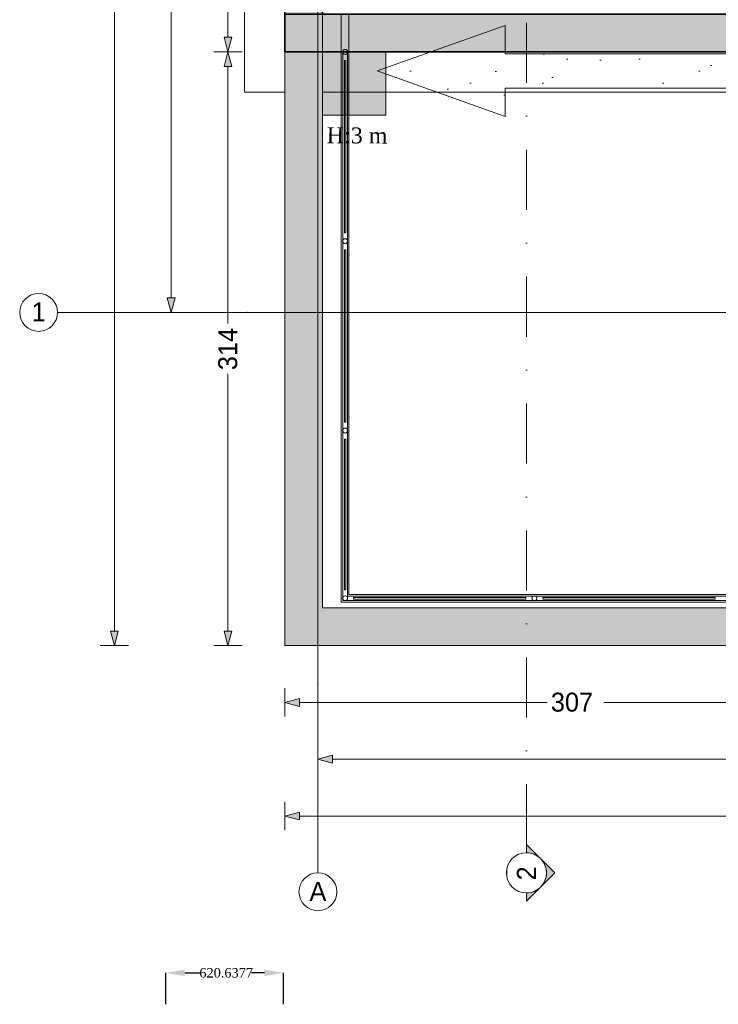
# Model space of a CAD drawing. Header units: millimetres. Extents: x -48584 to 4144, y 11009 to 40638.
# Tile 1 of 38: x -48584 to -44894, y 11009 to 16209. Entities that reach past the tile are written whole.
import ezdxf
from ezdxf.enums import TextEntityAlignment as Align

# ---------------------------------------------------------------- set-up
doc = ezdxf.new("R2010")
doc.units = ezdxf.units.MM
doc.header["$MEASUREMENT"] = 0
doc.set_wipeout_variables(frame=1)
doc.linetypes.add('Dot & Dashed', pattern=[670.277762, 317.5, -176.388889, 0, -176.388874])
doc.linetypes.add('Wipeout_Contour', pattern=[1000, 0, -1000])
for name, color, linetype in [('- განათება', 7, 'Continuous'), ('- საშტეფცელო როზეტები', 7, 'Continuous'), ('Dimensioning - General', 7, 'Continuous'), ('Marker - Section', 7, 'Continuous'), ('New_Interior - Stair & Railing', 7, 'Continuous'), ('New_Structural - Bearing', 7, 'Continuous'), ('Structural - Bearing', 7, 'Continuous'), ('Structural - Grid', 7, 'Continuous')]:
    doc.layers.add(name, color=color, linetype=linetype)
for name, color, linetype, lineweight in [('2D Drafting - General_Pen_No__2', 8, 'Continuous', 15), ('Dimensioning - General_Pen_No__1', 7, 'Continuous', 13), ('New_Structural - Bearing_Pen_No__1', 7, 'Continuous', 13), ('Structural - Bearing_Pen_No__1', 7, 'Continuous', 13), ('Structural - Bearing_Pen_No__27', 7, 'Continuous', 35)]:
    doc.layers.add(name, color=color, linetype=linetype, lineweight=lineweight)
for name, color, linetype, lineweight, true_color in [('2D Drafting - General_Pen_No__81', 7, 'Continuous', 20, 0x6a6a6a), ('Marker - Section_Pen_No__108', 7, 'Continuous', 13, 0xfd8379), ('New_Interior - Stair & Railing_Pen_No__102', 7, 'Continuous', 13, 0xcccccc), ('Structural - Bearing_Pen_No__162', 7, 'Continuous', 25, 0xaaaaaa), ('Structural - Bearing_Pen_No__181', 7, 'Continuous', 0, 0xe8e8e8), ('Structural - Bearing_Pen_No__89', 7, 'Continuous', 20, 0x71cebe), ('Structural - Grid_Pen_No__81', 7, 'Continuous', 20, 0x6a6a6a)]:
    doc.layers.add(name, color=color, linetype=linetype, lineweight=lineweight, true_color=true_color)
doc.styles.add('GENERATED_STYLE_1', font='txt')
doc.dimstyles.new('GENERATED_STYLE__1', dxfattribs={"dimtxt": 100, "dimasz": 76, "dimexe": 0.18, "dimexo": 0.0625, "dimgap": 0, "dimtad": 0, "dimdec": 0, "dimlfac": 0.1, "dimzin": 0, "dimdsep": 46, "dimtxsty": 'GENERATED_STYLE_1', "dimblk": 'ARROWHEAD_5', "dimblk1": 'ARROWHEAD_5', "dimblk2": 'ARROWHEAD_5', "dimcen": 0.09, "dimse1": 1, "dimse2": 1, "dimclrd": 7, "dimclre": 7, "dimclrt": 7, "dimadec": 0, "dimazin": 0, "dimtfac": 1, "dimtdec": 4, "dimtmove": 0, "dimatfit": 3, "dimfxl": 1, "dimtolj": 1, "dimtzin": 0, "dimarcsym": 0})
doc.dimstyles.new('GENERATED_STYLE__2', dxfattribs={"dimtxt": 100, "dimasz": 76, "dimexe": 0.18, "dimexo": 0.0625, "dimgap": 0, "dimtad": 0, "dimtih": 1, "dimtoh": 1, "dimdec": 0, "dimlfac": 0.1, "dimzin": 0, "dimdsep": 46, "dimtxsty": 'GENERATED_STYLE_1', "dimblk": 'ARROWHEAD_5', "dimblk1": 'ARROWHEAD_5', "dimblk2": 'ARROWHEAD_5', "dimcen": 0.09, "dimse1": 1, "dimse2": 1, "dimclrd": 7, "dimclre": 7, "dimclrt": 7, "dimadec": 0, "dimazin": 0, "dimtfac": 1, "dimtdec": 4, "dimtmove": 0, "dimatfit": 3, "dimfxl": 1, "dimtolj": 1, "dimtzin": 0, "dimarcsym": 0})
doc.dimstyles.get("Standard").update_dxf_attribs({"dimtxt": 0.18, "dimasz": 0.18, "dimexe": 0.18, "dimexo": 0.0625, "dimgap": 0.09, "dimtad": 0, "dimtih": 1, "dimtoh": 1, "dimdec": 4, "dimzin": 0, "dimdsep": 46, "dimtxsty": 'Standard', "dimcen": 0.09, "dimadec": 0, "dimazin": 0, "dimtfac": 1, "dimtdec": 4, "dimtofl": 0, "dimtmove": 0, "dimatfit": 3, "dimfxl": 1, "dimtolj": 1, "dimtzin": 0, "dimarcsym": 0})

# ---------------------------------------------------------------- blocks, each defined once
blk = doc.blocks.new('Slab_1', base_point=(-47183.8, 32838))
at = {"layer": 'Structural - Bearing_Pen_No__89', "color": 123, "linetype": 'Continuous', "lineweight": 20, "true_color": 0x71cebe, "flags": 128}
blk.add_lwpolyline([(-47183.8, 32838), (-47183.8, 12903.1), (2744.3, 12903.1), (2744.3, 39238), (-23183.8, 39238), (-23183.8, 32838)], close=True, dxfattribs=at)
blk = doc.blocks.new('Slab_37', base_point=(-44021.1, 15848.1))
at = {"layer": 'Structural - Bearing', "linetype": 'Continuous', "lineweight": 0, "true_color": 0xffffff}
h = blk.add_hatch(dxfattribs=at)
h.set_pattern_fill('CARPET', style=0, pattern_type=2)
h.set_pattern_definition([(45, (0, 600), (-190.9188, 190.9188), [0, -180, 0, -270]), (110, (600, 600), (253.717, 92.3454), [0, -132, 0, -228])])
h.paths.add_polyline_path([(-44021.1, 15848.1), (-44021.1, 16029), (-46020.8, 16028.7), (-46020.8, 16178.7), (-46696.2, 15938.3), (-46020.8, 15698), (-46020.8, 15847.8)])
at = {"layer": 'Structural - Bearing_Pen_No__181', "color": 254, "linetype": 'Continuous', "lineweight": 0, "true_color": 0xe8e8e8, "flags": 128}
blk.add_lwpolyline([(-44021.1, 15848.1), (-46020.8, 15847.8), (-46020.8, 15698), (-46696.2, 15938.3), (-46020.8, 16178.7), (-46020.8, 16028.7), (-44021.1, 16029)], close=True, dxfattribs=at)
blk = doc.blocks.new('Slab_53', base_point=(-43901.5, 15826.8))
at = {"layer": 'New_Structural - Bearing_Pen_No__1', "color": 7, "linetype": 'Continuous', "lineweight": 13, "flags": 128}
blk.add_lwpolyline([(-43901.5, 15826.8), (-43901.5, 20880.3), (-47395.9, 20880.3), (-47395.9, 15826.8)], close=True, dxfattribs=at)
blk = doc.blocks.new('Wall_1', base_point=(-47183.8, 32838))
at = {"color": 254, "linetype": 'Wipeout_Contour', "lineweight": 0, "ltscale": 146416.643238}
blk.add_wipeout([(-46983.8, 13103.1), (-47183.8, 12903.1), (-46983.8, 12903.1)], dxfattribs=at).dxf.layer = 'Structural - Bearing'
at = {"color": 254, "linetype": 'Wipeout_Contour', "lineweight": 0, "ltscale": 197227.323315}
blk.add_wipeout([(-46983.8, 13103.1), (-46983.8, 16038.8), (-47183.8, 16038.8), (-47183.8, 13103.1)], dxfattribs=at).dxf.layer = 'Structural - Bearing'
at = {"layer": 'Structural - Bearing_Pen_No__27', "color": 7, "linetype": 'Continuous', "lineweight": 35}
blk.add_line((-47183.8, 16038.8), (-46983.8, 16038.8), dxfattribs=at)
at = {"color": 254, "linetype": 'Wipeout_Contour', "lineweight": 0, "ltscale": 146661.969338}
blk.add_wipeout([(-47183.8, 13103.1), (-47183.8, 12903.1), (-46983.8, 13103.1)], dxfattribs=at).dxf.layer = 'Structural - Bearing'
at = {"layer": 'Structural - Bearing_Pen_No__1', "color": 7, "linetype": 'Continuous', "lineweight": 13, "flags": 128}
for points in [[(-47183.8, 32838), (-47183.8, 12903.1)], [(-46983.8, 13103.1), (-46983.8, 16038.8)], [(-47183.8, 12903.1), (-46983.8, 12903.1)]]:
    blk.add_lwpolyline(points, dxfattribs=at)
blk = doc.blocks.new('Wall_2', base_point=(-47183.8, 12903.1))
at = {"color": 254, "linetype": 'Wipeout_Contour', "lineweight": 0, "ltscale": 124000.064232}
blk.add_wipeout([(2544.3, 13103.1), (-46983.8, 13103.1), (-46983.8, 12903.1), (2544.3, 12903.1)], dxfattribs=at).dxf.layer = 'Structural - Bearing'
at = {"layer": 'Structural - Bearing_Pen_No__1', "color": 7, "linetype": 'Continuous', "lineweight": 13, "flags": 128}
for points in [[(2544.3, 13103.1), (-46983.8, 13103.1)], [(-46983.8, 12903.1), (2744.3, 12903.1)]]:
    blk.add_lwpolyline(points, dxfattribs=at)
blk = doc.blocks.new('Wall_8', base_point=(-44313.4, 16238.8))
at = {"layer": 'Structural - Bearing_Pen_No__162', "linetype": 'Continuous', "lineweight": 25, "true_color": 0xaaaaaa}
for points in [[(-46983.8, 16038.8), (-46983.8, 16238.8), (-47183.8, 16238.8), (-47183.8, 16038.8)], [(-44313.4, 16238.8), (-46983.8, 16238.8), (-46983.8, 16038.8), (-44313.4, 16038.8)], [(-44113.4, 16238.8), (-44313.4, 16238.8), (-44113.4, 16038.8)], [(-44313.4, 16238.8), (-44313.4, 16038.8), (-44113.4, 16038.8)]]:
    blk.add_hatch(color=253, dxfattribs=at).paths.add_polyline_path(points)
at = {"layer": 'Structural - Bearing_Pen_No__1', "color": 7, "linetype": 'Continuous', "lineweight": 13}
blk.add_line((-47183.8, 16238.8), (-47183.8, 16038.8), dxfattribs=at)
at = {"layer": 'Structural - Bearing_Pen_No__27', "color": 7, "linetype": 'Continuous', "lineweight": 35}
for p, q in [((-46983.8, 16238.8), (-47183.8, 16238.8)), ((-47183.8, 16038.8), (-46983.8, 16038.8))]:
    blk.add_line(p, q, dxfattribs=at)
at = {"layer": 'Structural - Bearing_Pen_No__27', "color": 7, "linetype": 'Continuous', "lineweight": 35, "flags": 128}
for points in [[(-44313.4, 16238.8), (-46983.8, 16238.8)], [(-44113.4, 16038.8), (-44113.4, 16238.8)], [(-46983.8, 16038.8), (-44113.4, 16038.8)]]:
    blk.add_lwpolyline(points, dxfattribs=at)
blk = doc.blocks.new('Wall_15', base_point=(-47183.8, 16038.8))
at = {"layer": 'Structural - Bearing_Pen_No__162', "linetype": 'Continuous', "lineweight": 25, "true_color": 0xaaaaaa}
blk.add_hatch(color=253, dxfattribs=at).paths.add_polyline_path([(-46983.8, 16038.8), (-46983.8, 20668.2), (-47183.8, 20668.2), (-47183.8, 16038.8)])
at = {"layer": 'Structural - Bearing_Pen_No__27', "color": 7, "linetype": 'Continuous', "lineweight": 35, "flags": 128}
for points in [[(-47183.8, 20668.2), (-47183.8, 16038.8)], [(-46983.8, 16238.8), (-46983.8, 20668.2)]]:
    blk.add_lwpolyline(points, dxfattribs=at)
blk = doc.blocks.new('Railing_5')
at = {"layer": 'New_Interior - Stair & Railing_Pen_No__102', "color": 254, "linetype": 'Continuous', "lineweight": 13, "true_color": 0xcccccc}
for p, q in [((-46885.3, 16238.8), (-46885.3, 16038.8)), ((-46845.3, 16038.8), (-46845.3, 16238.8)), ((-46885.3, 16038.8), (-46885.3, 13133.1)), ((-46853.3, 16038.8), (-46877.3, 16038.8)), ((-46877.3, 16038.8), (-46877.3, 13141.1)), ((-46853.3, 13165.1), (-46853.3, 16038.8)), ((-46845.3, 13173.1), (-46845.3, 16038.8)), ((2482.3, 13165.1), (-46853.3, 13165.1)), ((2474.3, 13173.1), (-46845.3, 13173.1)), ((-46885.3, 13133.1), (2514.3, 13133.1)), ((-46877.3, 13141.1), (2506.3, 13141.1))]:
    blk.add_line(p, q, dxfattribs=at)
at = {"layer": 'New_Interior - Stair & Railing_Pen_No__102', "color": 254, "linetype": 'Continuous', "lineweight": 13, "true_color": 0xcccccc, "flags": 128}
for points in [[(-46878.3, 16038.8, 1), (-46852.3, 16038.8, 1)], [(-46878.3, 15038.8, 1), (-46852.3, 15038.8, 1)], [(-46878.3, 14038.8, 1), (-46852.3, 14038.8, 1)], [(-46878.3, 13153.1, 1), (-46852.3, 13153.1, 1)], [(-45865.3, 13140.1, 1), (-45865.3, 13166.1, 1)]]:
    blk.add_lwpolyline(points, format="xyb", close=True, dxfattribs=at)
for points in [[(-46861.3, 15993.8), (-46869.3, 15993.8), (-46869.3, 15083.8), (-46861.3, 15083.8)], [(-46861.3, 14993.8), (-46869.3, 14993.8), (-46869.3, 14083.8), (-46861.3, 14083.8)], [(-46861.3, 13993.8), (-46869.3, 13993.8), (-46869.3, 13198.1), (-46861.3, 13198.1)], [(-46820.3, 13157.1), (-46820.3, 13149.1), (-45910.3, 13149.1), (-45910.3, 13157.1)], [(-45820.3, 13157.1), (-45820.3, 13149.1), (-44910.3, 13149.1), (-44910.3, 13157.1)]]:
    blk.add_lwpolyline(points, close=True, dxfattribs=at)
blk = doc.blocks.new('Standard grid marker')
at = {"layer": 'Structural - Grid_Pen_No__81', "color": 251, "linetype": 'Continuous', "lineweight": 20, "true_color": 0x6a6a6a}
for p, q in [((1000, 0), (51328.1, 0)), ((51328.1, 0), (52328.1, 0))]:
    blk.add_line(p, q, dxfattribs=at)
blk.add_circle((52428.1, 0), 100, dxfattribs=at)
blk.add_point((51328.1, 0), dxfattribs=at)
blk.add_point((51328.1, 0), dxfattribs=at)
at = {"layer": 'Structural - Grid_Pen_No__81', "color": 251, "lineweight": 20, "true_color": 0x6a6a6a, "style": 'GENERATED_STYLE_1'}
for tag, p in [('AC_MarkerText_1_0', (-100, -144)), ('AC_MarkerText_1_1', (52428.1, -144))]:
    blk.add_attdef(tag, text='', height=100, rotation=180, dxfattribs=at).set_placement(p, align=Align.TOP_CENTER)
blk = doc.blocks.new('Standard grid marker_2')
at = {"layer": 'Structural - Grid_Pen_No__81', "color": 251, "linetype": 'Continuous', "lineweight": 20, "true_color": 0x6a6a6a}
for q in [(0, 0), (27734.9, 0)]:
    blk.add_line((1000, 0), q, dxfattribs=at)
blk.add_circle((-100, 0), 100, dxfattribs=at)
blk.add_point((1000, 0), dxfattribs=at)
blk.add_point((1000, 0), dxfattribs=at)
at = {"layer": 'Structural - Grid_Pen_No__81', "color": 251, "lineweight": 20, "true_color": 0x6a6a6a, "style": 'GENERATED_STYLE_1'}
for tag, p in [('AC_MarkerText_1_0', (-1.5, -46.7)), ('AC_MarkerText_1_1', (28933.4, -46.7))]:
    blk.add_attdef(tag, text='', height=100, rotation=270, dxfattribs=at).set_placement(p, align=Align.TOP_CENTER)
blk = doc.blocks.new('*D240')
at = {"layer": 'Dimensioning - General_Pen_No__1', "linetype": 'Continuous', "lineweight": 13, "transparency": 16777216}
for points in [[(-48083.8, 39238), (-48104.5, 39160.7), (-48063.1, 39160.7)], [(-48083.8, 12903.1), (-48063.1, 12980.3), (-48104.5, 12980.3)]]:
    blk.add_hatch(color=7, dxfattribs=at).paths.add_polyline_path(points)
at = {"layer": 'Dimensioning - General_Pen_No__1', "color": 7, "linetype": 'Continuous', "lineweight": 13, "transparency": 16777216}
for p, q in [((-48008.8, 39238), (-48158.8, 39238)), ((-48083.8, 39238), (-48104.5, 39160.7)), ((-48083.8, 39238), (-48063.1, 39160.7)), ((-48063.1, 39160.7), (-48104.5, 39160.7)), ((-48104.5, 12980.3), (-48063.1, 12980.3)), ((-48083.8, 12903.1), (-48104.5, 12980.3)), ((-48083.8, 12903.1), (-48063.1, 12980.3)), ((-48008.8, 12903.1), (-48158.8, 12903.1))]:
    blk.add_line(p, q, dxfattribs=at)
at = {"color": 254, "linetype": 'Wipeout_Contour', "lineweight": 0, "ltscale": 218787.68348, "transparency": 16777216}
blk.add_wipeout([(-48019.5, 25875.1), (-48019.5, 26266), (-48148.1, 26266), (-48148.1, 25875.1)], dxfattribs=at).dxf.layer = 'Dimensioning - General'
at = {"layer": 'Dimensioning - General_Pen_No__1', "color": 7, "linetype": 'Continuous', "lineweight": 13, "transparency": 16777216}
for p, q in [((-48083.8, 26271.6), (-48083.8, 39160.7)), ((-48083.8, 12980.3), (-48083.8, 25869.5))]:
    blk.add_line(p, q, dxfattribs=at)
at = {"layer": 'Dimensioning - General_Pen_No__1', "color": 7, "lineweight": 13, "transparency": 16777216, "insert": (-48033.8, 25889.4), "char_height": 100, "attachment_point": 7, "rotation": 90, "style": 'GENERATED_STYLE_1'}
blk.add_mtext('\\A1;{\\pql;\\fBOG 2018|b0|i0|c0|p0;\\W1.000000;2,633}', dxfattribs=at)
blk = doc.blocks.new('ARROWHEAD_5')
at = {"linetype": 'Continuous', "lineweight": 0}
blk.add_hatch(color=0, dxfattribs=at).paths.add_polyline_path([(-1, 0.2679), (0, 0), (-1, -0.2679)])
at = {"color": 0, "linetype": 'Continuous', "lineweight": 0}
blk.add_line((0, 0), (-1, 0), dxfattribs=at)
blk = doc.blocks.new('*D242')
at = {"layer": 'Dimensioning - General_Pen_No__1', "linetype": 'Continuous', "lineweight": 13, "transparency": 16777216}
for points in [[(-47483.8, 16038.8), (-47463.1, 16116.1), (-47504.5, 16116.1)], [(-47483.8, 16038.8), (-47504.5, 15961.6), (-47463.1, 15961.6)], [(-47483.8, 12903.1), (-47463.1, 12980.3), (-47504.5, 12980.3)]]:
    blk.add_hatch(color=7, dxfattribs=at).paths.add_polyline_path(points)
at = {"layer": 'Dimensioning - General_Pen_No__1', "color": 7, "linetype": 'Continuous', "lineweight": 13, "transparency": 16777216}
for p, q in [((-47408.8, 16038.8), (-47558.8, 16038.8)), ((-47483.8, 16038.8), (-47504.5, 15961.6)), ((-47483.8, 16038.8), (-47463.1, 15961.6)), ((-47463.1, 15961.6), (-47504.5, 15961.6)), ((-47504.5, 12980.3), (-47463.1, 12980.3)), ((-47483.8, 12903.1), (-47504.5, 12980.3)), ((-47483.8, 12903.1), (-47463.1, 12980.3)), ((-47408.8, 12903.1), (-47558.8, 12903.1))]:
    blk.add_line(p, q, dxfattribs=at)
at = {"color": 254, "linetype": 'Wipeout_Contour', "lineweight": 0, "ltscale": 198560.168832, "transparency": 16777216}
blk.add_wipeout([(-47419.5, 14343.6), (-47419.5, 14598.3), (-47548.1, 14598.3), (-47548.1, 14343.6)], dxfattribs=at).dxf.layer = 'Dimensioning - General'
at = {"layer": 'Dimensioning - General_Pen_No__1', "color": 7, "linetype": 'Continuous', "lineweight": 13, "transparency": 16777216}
for p, q in [((-47483.8, 14603.9), (-47483.8, 15961.6)), ((-47483.8, 12980.3), (-47483.8, 14338))]:
    blk.add_line(p, q, dxfattribs=at)
at = {"layer": 'Dimensioning - General_Pen_No__1', "color": 7, "lineweight": 13, "transparency": 16777216, "insert": (-47433.8, 14357.9), "char_height": 100, "attachment_point": 7, "rotation": 90, "style": 'GENERATED_STYLE_1'}
blk.add_mtext('\\A1;{\\pql;\\fBOG 2018|b0|i0|c0|p0;\\W1.000000;314}', dxfattribs=at)
blk = doc.blocks.new('*D243')
at = {"layer": 'Dimensioning - General_Pen_No__1', "linetype": 'Continuous', "lineweight": 13, "transparency": 16777216}
for points in [[(-47483.8, 20668.2), (-47463.1, 20745.4), (-47504.5, 20745.4)], [(-47483.8, 20668.2), (-47504.5, 20590.9), (-47463.1, 20590.9)], [(-47483.8, 16038.8), (-47463.1, 16116.1), (-47504.5, 16116.1)], [(-47483.8, 16038.8), (-47504.5, 15961.6), (-47463.1, 15961.6)]]:
    blk.add_hatch(color=7, dxfattribs=at).paths.add_polyline_path(points)
at = {"layer": 'Dimensioning - General_Pen_No__1', "color": 7, "linetype": 'Continuous', "lineweight": 13, "transparency": 16777216}
for p, q in [((-47408.8, 20668.2), (-47558.8, 20668.2)), ((-47483.8, 20668.2), (-47504.5, 20590.9)), ((-47483.8, 20668.2), (-47463.1, 20590.9)), ((-47463.1, 20590.9), (-47504.5, 20590.9)), ((-47504.5, 16116.1), (-47463.1, 16116.1)), ((-47483.8, 16038.8), (-47504.5, 16116.1)), ((-47483.8, 16038.8), (-47463.1, 16116.1)), ((-47408.8, 16038.8), (-47558.8, 16038.8))]:
    blk.add_line(p, q, dxfattribs=at)
at = {"color": 254, "linetype": 'Wipeout_Contour', "lineweight": 0, "ltscale": 203630.221782, "transparency": 16777216}
blk.add_wipeout([(-47419.5, 18214.7), (-47419.5, 18492.4), (-47548.1, 18492.4), (-47548.1, 18214.7)], dxfattribs=at).dxf.layer = 'Dimensioning - General'
at = {"layer": 'Dimensioning - General_Pen_No__1', "color": 7, "linetype": 'Continuous', "lineweight": 13, "transparency": 16777216}
for p, q in [((-47483.8, 18498), (-47483.8, 20590.9)), ((-47483.8, 16116.1), (-47483.8, 18209))]:
    blk.add_line(p, q, dxfattribs=at)
at = {"layer": 'Dimensioning - General_Pen_No__1', "color": 7, "lineweight": 13, "transparency": 16777216, "insert": (-47433.8, 18228.9), "char_height": 100, "attachment_point": 7, "rotation": 90, "style": 'GENERATED_STYLE_1'}
blk.add_mtext('\\A1;{\\pql;\\fBOG 2018|b0|i0|c0|p0;\\W1.000000;463}', dxfattribs=at)
blk = doc.blocks.new('*D249')
at = {"layer": 'Dimensioning - General_Pen_No__1', "linetype": 'Continuous', "lineweight": 13, "transparency": 16777216}
for points in [[(-47783.8, 20663), (-47763.1, 20740.2), (-47804.5, 20740.2)], [(-47783.8, 20663), (-47804.5, 20585.7), (-47763.1, 20585.7)], [(-47783.8, 14663), (-47763.1, 14740.2), (-47804.5, 14740.2)]]:
    blk.add_hatch(color=7, dxfattribs=at).paths.add_polyline_path(points)
at = {"layer": 'Dimensioning - General_Pen_No__1', "color": 7, "linetype": 'Continuous', "lineweight": 13, "transparency": 16777216}
for p, q in [((-47708.8, 20663), (-47858.8, 20663)), ((-47783.8, 20663), (-47804.5, 20585.7)), ((-47783.8, 20663), (-47763.1, 20585.7)), ((-47763.1, 20585.7), (-47804.5, 20585.7)), ((-47804.5, 14740.2), (-47763.1, 14740.2)), ((-47783.8, 14663), (-47804.5, 14740.2)), ((-47783.8, 14663), (-47763.1, 14740.2)), ((-47708.8, 14663), (-47858.8, 14663))]:
    blk.add_line(p, q, dxfattribs=at)
at = {"color": 254, "linetype": 'Wipeout_Contour', "lineweight": 0, "ltscale": 203776.120706, "transparency": 16777216}
blk.add_wipeout([(-47719.5, 17503.6), (-47719.5, 17822.4), (-47848.1, 17822.4), (-47848.1, 17503.6)], dxfattribs=at).dxf.layer = 'Dimensioning - General'
at = {"layer": 'Dimensioning - General_Pen_No__1', "color": 7, "linetype": 'Continuous', "lineweight": 13, "transparency": 16777216}
for p, q in [((-47783.8, 17828), (-47783.8, 20585.7)), ((-47783.8, 14740.2), (-47783.8, 17498))]:
    blk.add_line(p, q, dxfattribs=at)
at = {"layer": 'Dimensioning - General_Pen_No__1', "color": 7, "lineweight": 13, "transparency": 16777216, "insert": (-47733.8, 17517.9), "char_height": 100, "attachment_point": 7, "rotation": 90, "style": 'GENERATED_STYLE_1'}
blk.add_mtext('\\A1;{\\pql;\\fBOG 2018|b0|i0|c0|p0;\\W1.000000;600}', dxfattribs=at)
blk = doc.blocks.new('*D253')
at = {"layer": 'Dimensioning - General_Pen_No__1', "linetype": 'Continuous', "lineweight": 13, "transparency": 16777216}
for points in [[(-47183.8, 12003.1), (-47106.5, 11982.4), (-47106.5, 12023.8)], [(2744.3, 12003.1), (2667, 12023.8), (2667, 11982.4)]]:
    blk.add_hatch(color=7, dxfattribs=at).paths.add_polyline_path(points)
at = {"layer": 'Dimensioning - General_Pen_No__1', "color": 7, "linetype": 'Continuous', "lineweight": 13, "transparency": 16777216}
for p, q in [((-47183.8, 11928.1), (-47183.8, 12078.1)), ((2744.3, 11928.1), (2744.3, 12078.1)), ((-47183.8, 12003.1), (-47106.5, 12023.8)), ((-47106.5, 12023.8), (-47106.5, 11982.4)), ((2667, 11982.4), (2667, 12023.8)), ((2744.3, 12003.1), (2667, 12023.8)), ((-47183.8, 12003.1), (-47106.5, 11982.4)), ((2744.3, 12003.1), (2667, 11982.4))]:
    blk.add_line(p, q, dxfattribs=at)
at = {"color": 254, "linetype": 'Wipeout_Contour', "lineweight": 0, "ltscale": 101019.022638, "transparency": 16777216}
blk.add_wipeout([(-22415.6, 11938.8), (-22023.9, 11938.8), (-22023.9, 12067.3), (-22415.6, 12067.3)], dxfattribs=at).dxf.layer = 'Dimensioning - General'
at = {"layer": 'Dimensioning - General_Pen_No__1', "color": 7, "linetype": 'Continuous', "lineweight": 13, "transparency": 16777216}
for p, q in [((-47106.5, 12003.1), (-22421.3, 12003.1)), ((-22018.3, 12003.1), (2667, 12003.1))]:
    blk.add_line(p, q, dxfattribs=at)
at = {"layer": 'Dimensioning - General_Pen_No__1', "color": 7, "lineweight": 13, "transparency": 16777216, "insert": (-22401.4, 11953.1), "char_height": 100, "attachment_point": 7, "style": 'GENERATED_STYLE_1'}
blk.add_mtext('\\A1;{\\pql;\\fBOG 2018|b0|i0|c0|p0;\\W1.000000;4,993}', dxfattribs=at)
blk = doc.blocks.new('*D254')
at = {"layer": 'Dimensioning - General_Pen_No__1', "linetype": 'Continuous', "lineweight": 13, "transparency": 16777216}
for points in [[(-47183.8, 12603.1), (-47106.5, 12582.4), (-47106.5, 12623.8)], [(-44113.4, 12603.1), (-44190.7, 12623.8), (-44190.7, 12582.4)], [(-44113.4, 12603.1), (-44036.2, 12582.4), (-44036.2, 12623.8)]]:
    blk.add_hatch(color=7, dxfattribs=at).paths.add_polyline_path(points)
at = {"layer": 'Dimensioning - General_Pen_No__1', "color": 7, "linetype": 'Continuous', "lineweight": 13, "transparency": 16777216}
for p, q in [((-47183.8, 12528.1), (-47183.8, 12678.1)), ((-44113.4, 12528.1), (-44113.4, 12678.1)), ((-47183.8, 12603.1), (-47106.5, 12623.8)), ((-47183.8, 12603.1), (-47106.5, 12582.4)), ((-47106.5, 12623.8), (-47106.5, 12582.4)), ((-44190.7, 12582.4), (-44190.7, 12623.8)), ((-44113.4, 12603.1), (-44190.7, 12623.8)), ((-44113.4, 12603.1), (-44190.7, 12582.4))]:
    blk.add_line(p, q, dxfattribs=at)
at = {"color": 254, "linetype": 'Wipeout_Contour', "lineweight": 0, "ltscale": 189425.96738, "transparency": 16777216}
blk.add_wipeout([(-45792.9, 12538.8), (-45504.3, 12538.8), (-45504.3, 12667.3), (-45792.9, 12667.3)], dxfattribs=at).dxf.layer = 'Dimensioning - General'
at = {"layer": 'Dimensioning - General_Pen_No__1', "color": 7, "linetype": 'Continuous', "lineweight": 13, "transparency": 16777216}
for p, q in [((-47106.5, 12603.1), (-45798.5, 12603.1)), ((-45498.7, 12603.1), (-44190.7, 12603.1))]:
    blk.add_line(p, q, dxfattribs=at)
at = {"layer": 'Dimensioning - General_Pen_No__1', "color": 7, "lineweight": 13, "transparency": 16777216, "insert": (-45778.6, 12553.1), "char_height": 100, "attachment_point": 7, "style": 'GENERATED_STYLE_1'}
blk.add_mtext('\\A1;{\\pql;\\fBOG 2018|b0|i0|c0|p0;\\W1.000000;307}', dxfattribs=at)
blk = doc.blocks.new('*D257')
at = {"layer": 'Dimensioning - General_Pen_No__1', "linetype": 'Continuous', "lineweight": 13, "transparency": 16777216}
for points in [[(-47008.8, 12303.1), (-46931.5, 12282.4), (-46931.5, 12323.8)], [(-41008.8, 12303.1), (-41086, 12323.8), (-41086, 12282.4)], [(-41008.8, 12303.1), (-40931.5, 12282.4), (-40931.5, 12323.8)]]:
    blk.add_hatch(color=7, dxfattribs=at).paths.add_polyline_path(points)
at = {"layer": 'Dimensioning - General_Pen_No__1', "color": 7, "linetype": 'Continuous', "lineweight": 13, "transparency": 16777216}
for p, q in [((-47008.8, 12228.1), (-47008.8, 12378.1)), ((-41008.8, 12228.1), (-41008.8, 12378.1)), ((-47008.8, 12303.1), (-46931.5, 12323.8)), ((-47008.8, 12303.1), (-46931.5, 12282.4)), ((-46931.5, 12323.8), (-46931.5, 12282.4)), ((-41086, 12282.4), (-41086, 12323.8)), ((-41008.8, 12303.1), (-41086, 12323.8)), ((-41008.8, 12303.1), (-41086, 12282.4))]:
    blk.add_line(p, q, dxfattribs=at)
at = {"color": 254, "linetype": 'Wipeout_Contour', "lineweight": 0, "ltscale": 182784.871223, "transparency": 16777216}
blk.add_wipeout([(-44168.2, 12238.8), (-43849.4, 12238.8), (-43849.4, 12367.3), (-44168.2, 12367.3)], dxfattribs=at).dxf.layer = 'Dimensioning - General'
at = {"layer": 'Dimensioning - General_Pen_No__1', "color": 7, "linetype": 'Continuous', "lineweight": 13, "transparency": 16777216}
for p, q in [((-46931.5, 12303.1), (-44173.8, 12303.1)), ((-43843.8, 12303.1), (-41086, 12303.1))]:
    blk.add_line(p, q, dxfattribs=at)
at = {"layer": 'Dimensioning - General_Pen_No__1', "color": 7, "lineweight": 13, "transparency": 16777216, "insert": (-44153.9, 12253.1), "char_height": 100, "attachment_point": 7, "style": 'GENERATED_STYLE_1'}
blk.add_mtext('\\A1;{\\pql;\\fBOG 2018|b0|i0|c0|p0;\\W1.000000;600}', dxfattribs=at)
blk = doc.blocks.new('Cutting Plane_3', base_point=(-45907.6, 11703.1))
at = {"layer": 'Marker - Section_Pen_No__108', "color": 11, "linetype": 'Dot & Dashed', "lineweight": 13, "true_color": 0xfd8379}
blk.add_line((-45907.6, 11853.1), (-45907.6, 40288), dxfattribs=at)
at = {"color": 254, "linetype": 'Wipeout_Contour', "lineweight": 0, "ltscale": 852765.762611}
blk.add_wipeout([(-45907.6, 11809.1), (-45907.6, 11809.1), (-45953.6, 11798.6), (-45990.5, 11769.2), (-46011, 11726.7), (-46011, 11679.5), (-45990.5, 11636.9), (-45953.6, 11607.5), (-45907.6, 11597), (-45907.6, 11597), (-45907.6, 11597), (-45861.6, 11607.5), (-45824.6, 11636.9), (-45804.2, 11679.5), (-45804.2, 11726.7), (-45824.6, 11769.2), (-45861.6, 11798.6)], dxfattribs=at).dxf.layer = 'Marker - Section'
at = {"layer": 'Marker - Section_Pen_No__108', "linetype": 'Continuous', "lineweight": 13, "true_color": 0xfd8379}
for points in [[(-45907.6, 11853.1), (-45907.6, 11809.1, -0.198912), (-45832.6, 11778.1)], [(-45832.6, 11628.1), (-45757.6, 11703.1), (-45832.6, 11778.1, -0.414214)], [(-45907.6, 11553.1), (-45832.6, 11628.1, -0.198912), (-45907.6, 11597)]]:
    blk.add_hatch(color=11, dxfattribs=at).paths.add_polyline_path(points)
at = {"layer": 'Marker - Section_Pen_No__108', "color": 11, "linetype": 'Continuous', "lineweight": 13, "true_color": 0xfd8379, "flags": 128}
for points in [[(-45907.6, 11853.1), (-45907.6, 11809.1, -0.198912), (-45832.6, 11778.1)], [(-45832.6, 11628.1, 0.414214), (-45832.6, 11778.1), (-45757.6, 11703.1)], [(-45907.6, 11553.1), (-45907.6, 11597, 0.198912), (-45832.6, 11628.1)]]:
    blk.add_lwpolyline(points, format="xyb", close=True, dxfattribs=at)
at = {"layer": 'Marker - Section_Pen_No__108', "color": 11, "linetype": 'Continuous', "lineweight": 13, "true_color": 0xfd8379}
blk.add_circle((-45907.6, 11703.1), 106.1, dxfattribs=at)
at = {"layer": 'Marker - Section_Pen_No__108', "color": 11, "lineweight": 13, "true_color": 0xfd8379, "insert": (-45857.6, 11663.2), "char_height": 100, "attachment_point": 7, "rotation": 90, "style": 'GENERATED_STYLE_1'}
blk.add_mtext('\\A1;{\\pql;\\pt0;\\fBOG 2018|b0|i0|c0|p0;\\W1.000000;2}', dxfattribs=at)
blk = doc.blocks.new('*D320')
at = {"layer": '- განათება', "color": 0, "lineweight": -2, "transparency": 16777216}
for p, q in [((-47811.7, 11008.8), (-47811.7, 11174.9)), ((-47711.7, 11174.7), (-47627.1, 11174.7)), ((-47291.1, 11174.7), (-47359.3, 11174.7)), ((-47191.1, 11008.8), (-47191.1, 11174.9))]:
    blk.add_line(p, q, dxfattribs=at)
at = {"layer": '- განათება', "color": 0, "transparency": 16777216}
for points in [[(-47711.7, 11191.4), (-47711.7, 11158), (-47811.7, 11174.7)], [(-47291.1, 11191.4), (-47291.1, 11158), (-47191.1, 11174.7)]]:
    blk.add_solid(points, dxfattribs=at)
at = {"layer": 'Defpoints', "color": 0, "transparency": 16777216}
for p in [(-47191.1, 11174.7), (-47811.7, 11008.7), (-47191.1, 11008.7)]:
    blk.add_point(p, dxfattribs=at)
at = {"layer": '- განათება', "color": 0, "transparency": 16777216, "insert": (-47493.2, 11174.7), "char_height": 50, "attachment_point": 5}
blk.add_mtext('\\A1;{\\fSylfaen|b0|i0|c0|p18;620.6377}', dxfattribs=at)

msp = doc.modelspace()

# ---------------------------------------------------------------- block references
at = {"layer": 'New_Interior - Stair & Railing', "color": 7, "linetype": 'Continuous', "lineweight": 13}
msp.add_blockref('Railing_5', (0, 0), dxfattribs=at)
at = {"layer": 'New_Structural - Bearing', "color": 7, "linetype": 'Continuous', "lineweight": 13}
msp.add_blockref('Slab_53', (-43901.52406, 15826.75486), dxfattribs=at)
at = {"layer": 'Structural - Bearing', "color": 123, "linetype": 'Continuous', "lineweight": 20, "true_color": 0x71cebe}
msp.add_blockref('Slab_1', (-47183.78801, 32837.98097), dxfattribs=at)
at = {"layer": 'Structural - Bearing', "color": 254, "linetype": 'Continuous', "lineweight": 0, "true_color": 0xe8e8e8}
msp.add_blockref('Slab_37', (-44021.06161, 15848.11049), dxfattribs=at)

# ---------------------------------------------------------------- dimensions: what is measured, and where the dimension line sits
at = {"layer": '- განათება', "color": 1}
dim = msp.add_linear_dim(base=(-47191.05318, 11174.69392), p1=(-47811.69091, 11008.70175), p2=(-47191.05318, 11008.70175), text='{\\fSylfaen|b0|i0|c0|p18;<>}', dimstyle='Standard', override={"dimtxt": 50, "dimasz": 100}, dxfattribs=at)
dim.commit()
dim.dimension.update_dxf_attribs({"geometry": '*D320', "text_midpoint": (-47493.206, 11174.69392), "dimtype": 160})

# ---------------------------------------------------------------- next in the draw order: block references
at = {"layer": 'Structural - Bearing', "color": 7, "lineweight": 35}
msp.add_blockref('Wall_1', (-47183.78801, 32837.98097), dxfattribs=at)

# ---------------------------------------------------------------- next in the draw order: block references
for name, p in [('Wall_15', (-47183.78801, 16038.84631)), ('Wall_8', (-44313.42641, 16238.84631)), ('Wall_2', (-47183.78801, 12903.05519))]:
    msp.add_blockref(name, p, dxfattribs=at)
at = {"layer": 'Structural - Grid', "color": 8, "linetype": 'Continuous', "lineweight": 15}
ref = msp.add_blockref('Standard grid marker', (3944.28426, 14662.98097), dxfattribs=dict(at, zscale=1000, rotation=180))
ref.add_attrib('AC_MarkerText_1_1', '1', dxfattribs={"layer": 'Structural - Grid_Pen_No__81', "color": 251, "lineweight": 20, "true_color": 0x6a6a6a, "height": 100, "rotation": 360, "style": 'GENERATED_STYLE_1'}).set_placement((-48483.78801, 14715.96278), align=Align.TOP_CENTER)

# ---------------------------------------------------------------- next in the draw order: block references
ref = msp.add_blockref('Standard grid marker_2', (-47008.78801, 11703.05519), dxfattribs=dict(at, zscale=1000, rotation=90))
ref.add_attrib('AC_MarkerText_1', 'A', dxfattribs={"layer": 'Structural - Grid_Pen_No__81', "color": 251, "lineweight": 20, "true_color": 0x6a6a6a, "height": 100, "rotation": 360, "style": 'GENERATED_STYLE_1'}).set_placement((-47008.78801, 11654.87336), align=Align.TOP_CENTER)

# ---------------------------------------------------------------- next in the draw order: dimensions: what is measured, and where the dimension line sits
at = {"layer": 'Dimensioning - General', "color": 7, "linetype": 'Continuous', "lineweight": 13}
dim = msp.add_linear_dim(base=(-48083.78801, 39237.98097), p1=(-47183.78801, 12903.05519), p2=(-23183.78801, 39237.98097), angle=90, dimstyle='GENERATED_STYLE__1', dxfattribs=at)
dim.commit()
dim.dimension.update_dxf_attribs({"geometry": '*D240', "text_midpoint": (-48083.78801, 26056.86358), "dimtype": 160, "text_rotation": 90})

# ---------------------------------------------------------------- next in the draw order: dimensions: what is measured, and where the dimension line sits
for base, p1, p2, picture, middle in [((-47783.78801, 20662.98097), (-47828.55475, 14662.98097), (-47841.34525, 20662.98097), '*D249', (-47783.78801, 17632.04447)), ((-47483.78801, 16038.84631), (-47183.78801, 12903.05519), (-47183.78801, 16038.84631), '*D242', (-47483.78801, 14472.01425))]:
    dim = msp.add_linear_dim(base=base, p1=p1, p2=p2, angle=90, dimstyle='GENERATED_STYLE__1', dxfattribs=at)
    dim.commit()
    dim.dimension.update_dxf_attribs({"geometry": picture, "text_midpoint": middle, "dimtype": 160, "text_rotation": 90})

# ---------------------------------------------------------------- next in the draw order: dimensions: what is measured, and where the dimension line sits
dim = msp.add_linear_dim(base=(-47483.78801, 20668.19358), p1=(-47183.78801, 16038.84631), p2=(-47183.62049, 20668.19358), angle=90, dimstyle='GENERATED_STYLE__1', dxfattribs=at)
dim.commit()
dim.dimension.update_dxf_attribs({"geometry": '*D243', "text_midpoint": (-47483.78801, 18343.09244), "dimtype": 160, "text_rotation": 90})
dim = msp.add_linear_dim(base=(2744.28426, 12003.05519), p1=(-47183.78801, 12903.05519), p2=(2744.28426, 12903.05519), dimstyle='GENERATED_STYLE__2', dxfattribs=at)
dim.commit()
dim.dimension.update_dxf_attribs({"geometry": '*D253', "text_midpoint": (-22233.84287, 12003.05519), "dimtype": 160})

# ---------------------------------------------------------------- next in the draw order: dimensions: what is measured, and where the dimension line sits
for base, p1, p2, picture, middle in [((-44113.41787, 12603.05519), (-47183.78801, 12903.05519), (-44113.41787, 16038.84631), '*D254', (-45664.48494, 12603.05519)), ((-41008.78801, 12303.05519), (-47008.78801, 12306.02661), (-41008.78801, 12280.11993), '*D257', (-44039.72451, 12303.05519))]:
    dim = msp.add_linear_dim(base=base, p1=p1, p2=p2, dimstyle='GENERATED_STYLE__2', dxfattribs=at)
    dim.commit()
    dim.dimension.update_dxf_attribs({"geometry": picture, "text_midpoint": middle, "dimtype": 160})

# ---------------------------------------------------------------- next in the draw order: hatches: boundary and pattern name
at = {"layer": '- განათება', "linetype": 'Continuous', "lineweight": 0, "true_color": 0xbf0000}
msp.add_hatch(color=12, dxfattribs=at).paths.add_polyline_path([(-46983.78804, 16038.84631), (-46649.91231, 16038.84631), (-46649.91231, 15704.97058), (-46983.78804, 15704.97058)])

# ---------------------------------------------------------------- next in the draw order: linework, layer by layer
at = {"layer": '- განათება', "color": 8, "linetype": 'Continuous', "lineweight": 15, "flags": 128}
msp.add_lwpolyline([(-46983.78804, 16038.84631), (-46649.91231, 16038.84631), (-46649.91231, 15704.97058), (-46983.78804, 15704.97058)], close=True, dxfattribs=at)

# ---------------------------------------------------------------- next in the draw order: block references
at = {"layer": 'Marker - Section', "color": 11, "lineweight": 13, "true_color": 0xfd8379}
msp.add_blockref('Cutting Plane_3', (-45907.57358, 11703.05519), dxfattribs=at)

# ---------------------------------------------------------------- next in the draw order: texts
at = {"layer": '- საშტეფცელო როზეტები', "color": 5, "insert": (-46641.21588, 15638.89324), "char_height": 83.9644685, "attachment_point": 3, "rotation": 359.68932566}
msp.add_mtext_dynamic_manual_height_columns('{\\fSylfaen|b0|i0|c0|p18;H:3 m}', width=710.9466492, gutter_width=1.70068, heights=[0], dxfattribs=at)

# ---------------------------------------------------------------- next in the draw order: hatches: boundary and pattern name
at = {"layer": '2D Drafting - General_Pen_No__81', "linetype": 'Continuous', "lineweight": 0, "true_color": 0x4f4f4f}
h = msp.add_hatch(color=251, dxfattribs=at)
h.paths.add_polyline_path([(-47183.78801, 12903.05519), (2744.28426, 12903.05519), (2744.28426, 39237.98097), (-23183.78801, 39237.98097), (-23183.78801, 32837.98097), (-47183.78801, 32837.98097)])
h.paths.add_polyline_path([(-46983.78801, 13103.05519), (2544.28426, 13103.05519), (2544.28426, 39037.98097), (-22983.78801, 39037.98097), (-22983.78801, 32637.98097), (-46983.78801, 32637.98097)], flags=0)

# ---------------------------------------------------------------- next in the draw order: linework, layer by layer
at = {"layer": '2D Drafting - General_Pen_No__2', "color": 8, "linetype": 'Continuous', "lineweight": 15, "flags": 128}
for points in [[(-47183.78801, 12903.05519), (2744.28426, 12903.05519), (2744.28426, 39237.98097), (-23183.78801, 39237.98097), (-23183.78801, 32837.98097), (-47183.78801, 32837.98097)], [(-46983.78801, 13103.05519), (2544.28426, 13103.05519), (2544.28426, 39037.98097), (-22983.78801, 39037.98097), (-22983.78801, 32637.98097), (-46983.78801, 32637.98097)]]:
    msp.add_lwpolyline(points, close=True, dxfattribs=at)

doc.saveas('drawing.dxf')
